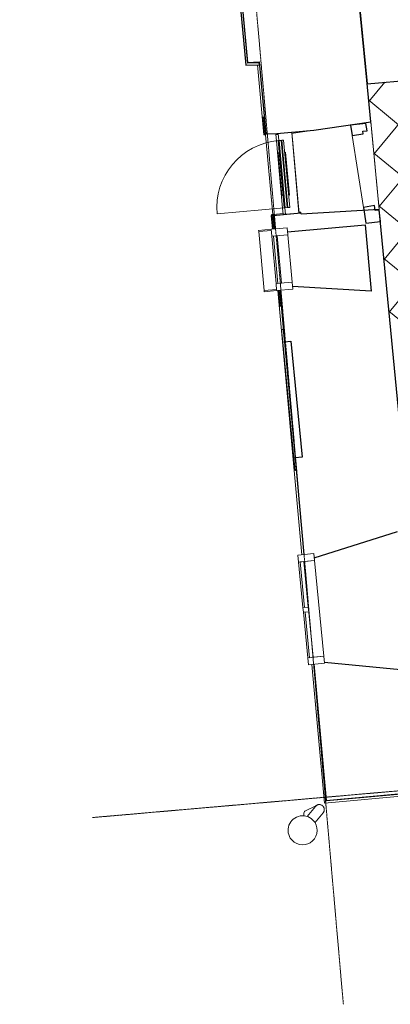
# Model space of a CAD drawing. Header units: millimetres. Extents: x 853417 to 929373, y -433185 to -369260.
# Tile 99 of 228: x 905465 to 909918, y -415639 to -403803. Entities that reach past the tile are written whole.
import ezdxf

# ---------------------------------------------------------------- set-up
doc = ezdxf.new("R2010")
doc.units = ezdxf.units.MM
doc.linetypes.add('Dash', pattern=[6.35, 3.175, -3.175])
doc.linetypes.add('Grid Line', pattern=[22.225, 12.7, -3.175, 3.175, -3.175])
for name, color, linetype, lineweight in [('KOKO-DOOR', 7, 'Continuous', 9), ('KOKO-FLOR', 7, 'Continuous', 9), ('KOKO-FLOR-HDLN', 7, 'Dash', 9), ('KOKO-FLOR-PATT', 7, 'Continuous', 9), ('KOKO-GENM', 7, 'Continuous', 9), ('KOKO-GLAZ', 7, 'Continuous', 9), ('KOKO-GRID', 7, 'Continuous', 9), ('KOKO-WALL', 7, 'Continuous', 9), ('KOKO_WALL', 7, 'Continuous', 9), ('KOKO_WINDOWS', 7, 'Continuous', 9), ('P-SANR-FIXT', 7, 'Continuous', 9)]:
    doc.layers.add(name, color=color, linetype=linetype, lineweight=lineweight)

# ---------------------------------------------------------------- blocks, each defined once
blk = doc.blocks.new('Ol_olev välissein 21 - fassaadi ehiselemendid-2096201-1 korrus_SA_kunstihanke plaan')
at = {"layer": 'KOKO-WALL', "lineweight": 25}
for p, q in [((434904, 895194), (434731, 895183)), ((434731, 895183), (434732, 895164)), ((434732, 895164), (434905, 895174)), ((435832, 895248), (435643, 895237)), ((435644, 895217), (435833, 895228)), ((435833, 895228), (435832, 895248)), ((432927, 895078), (432902, 895076)), ((432902, 895076), (432902, 894936)), ((432927, 894912), (432927, 895078)), ((433759, 895126), (433559, 895114)), ((433559, 895114), (433560, 895094)), ((433560, 895094), (433760, 895106)), ((433760, 895106), (433759, 895126)), ((432902, 894936), (432101, 894889)), ((432103, 894864), (432927, 894912))]:
    blk.add_line(p, q, dxfattribs=at)
at = {"layer": 'KOKO_WALL'}
for p, q in [((440922, 910563), (441795, 895600)), ((441821, 895577), (440946, 910589)), ((440151, 895478), (441821, 895577)), ((441795, 895600), (441790, 895600)), ((435644, 895213), (438828, 895400)), ((434746, 895185), (434741, 895185)), ((434742, 895160), (434906, 895169)), ((432897, 895075), (432897, 894936)), ((432927, 895053), (433769, 895102)), ((433769, 895127), (433759, 895127)), ((433769, 895102), (433769, 895127)), ((434742, 895164), (434742, 895160)), ((432897, 894936), (432892, 894936))]:
    blk.add_line(p, q, dxfattribs=at)
blk = doc.blocks.new('Ol_olev sisesein 14 - SS-01-2509151-1 korrus_SA_kunstihanke plaan')
at = {"layer": 'KOKO-WALL', "lineweight": 25}
for p, q in [((433196, 896363), (433081, 898271)), ((432213, 896300), (433196, 896363))]:
    blk.add_line(p, q, dxfattribs=at)
blk = doc.blocks.new('Doors 135 - Doors 135-2517736-1 korrus_SA_kunstihanke plaan')
at = {"layer": 'KOKO-DOOR'}
for p, q in [((434723, 895495), (433751, 895438)), ((433751, 895438), (433760, 895274)), ((434732, 895331), (434723, 895495)), ((434654, 895326), (434732, 895331)), ((433760, 895274), (433843, 895279))]:
    blk.add_line(p, q, dxfattribs=at)
blk = doc.blocks.new('Ol_olev välissein 5 - VS-02-2537239-1 korrus_SA_kunstihanke plaan')
at = {"layer": 'KOKO-WALL', "lineweight": 25}
for p, q in [((441790, 895599), (441650, 897992)), ((440461, 896829), (434709, 896460)), ((440265, 896666), (440131, 895629)), ((438869, 895548), (438584, 896558)), ((433153, 896360), (432215, 896300)), ((433655, 896393), (433153, 896360)), ((433734, 895706), (433655, 896393)), ((434709, 896460), (434735, 895520)), ((434890, 896287), (435688, 896334)), ((434945, 895350), (434890, 896287)), ((435688, 896334), (435604, 895389)), ((433760, 895260), (433734, 895706)), ((440149, 895503), (441790, 895599)), ((434735, 895520), (434726, 895519)), ((434726, 895519), (434746, 895184)), ((436259, 895350), (437656, 895440)), ((437656, 895440), (437662, 895356)), ((437662, 895356), (438827, 895425)), ((436264, 895274), (436259, 895350)), ((433759, 895126), (433760, 895260)), ((434746, 895184), (434904, 895194)), ((435643, 895237), (436264, 895274)), ((432892, 895075), (433759, 895126)), ((432892, 894935), (432892, 895075)), ((431229, 894837), (432892, 894935))]:
    blk.add_line(p, q, dxfattribs=at)
at = {"layer": 'KOKO_WALL'}
for p, q in [((434679, 896272), (433810, 896165)), ((433734, 895706), (433762, 895458)), ((433762, 895458), (433762, 895441)), ((434711, 895518), (434726, 895519)), ((434712, 895497), (434711, 895518)), ((434731, 895183), (434723, 895303)), ((437662, 895356), (436264, 895274)), ((433760, 895277), (433760, 895260))]:
    blk.add_line(p, q, dxfattribs=at)
blk = doc.blocks.new('Aknanišš 1 - Aknanišš-2501981-1 korrus_SA_kunstihanke plaan')
at = {"layer": 'KOKO-GLAZ'}
for p, q in [((-850, -643), (-700, -643)), ((-850, -663), (-850, -643)), ((-700, -663), (-850, -663)), ((-700, -643), (-700, -663)), ((700, -663), (700, -647)), ((850, -663), (700, -663)), ((850, -648), (850, -663))]:
    blk.add_line(p, q, dxfattribs=at)
at = {"layer": 'KOKO_WINDOWS'}
for p, q in [((700, -643), (-700, -643)), ((-700, -663), (700, -663))]:
    blk.add_line(p, q, dxfattribs=at)
blk = doc.blocks.new('Välisaken puit 5x4 - A-20a_olol-6591735-1 korrus_SA_kunstihanke plaan')
at = {"layer": 'KOKO_WINDOWS'}
for p, q in [((-663, -431), (-579, -431)), ((-663, -625), (-663, -431)), ((-579, -431), (578, -431)), ((-579, -560), (-579, -431)), ((-579, -431), (-579, -625)), ((578, -431), (578, -560)), ((578, -431), (662, -431)), ((578, -625), (578, -431)), ((662, -431), (662, -625)), ((-579, -560), (-28, -560)), ((-579, -604), (-579, -560)), ((578, -560), (-579, -560)), ((-28, -560), (28, -560)), ((-28, -625), (-28, -560)), ((-28, -560), (-28, -604)), ((28, -560), (28, -625)), ((28, -560), (578, -560)), ((28, -604), (28, -560)), ((578, -560), (578, -604)), ((-579, -625), (-663, -625)), ((-28, -604), (-579, -604)), ((-579, -625), (-28, -625)), ((-28, -625), (-579, -625)), ((-579, -625), (-28, -625)), ((28, -625), (-28, -625)), ((578, -604), (28, -604)), ((28, -625), (578, -625)), ((578, -625), (28, -625)), ((28, -625), (578, -625)), ((662, -625), (578, -625))]:
    blk.add_line(p, q, dxfattribs=at)
blk = doc.blocks.new('vihmaveetoru12 - vihmaveetoru-3726246-1 korrus_SA_kunstihanke plaan')
at = {"layer": 'P-SANR-FIXT'}
for p, q in [((442054, 895455), (441936, 895558)), ((441842, 895487), (441910, 895339)), ((441857, 895467), (441976, 895363))]:
    blk.add_line(p, q, dxfattribs=at)
for centre, radius, start, end in [((441897, 895512), 60, 155.8078, 163.3385), ((441897, 895512), 60, 143.7654, 148.3385), ((441897, 895512), 60, 125.8078, 133.3385), ((441897, 895512), 60, 110.8078, 118.3385), ((441897, 895512), 60, 95.8078, 103.3385), ((441897, 895512), 60, 80.8078, 88.3385), ((441897, 895512), 60, 65.8078, 73.3385), ((441897, 895512), 60, 53.7654, 58.3385), ((441897, 895512), 60, 170.8078, 178.3385), ((441897, 895512), 60, 185.8078, 193.3385), ((441897, 895512), 60, 200.8078, 208.3385), ((441897, 895512), 60, 215.8078, 223.3385), ((442140, 895304), 175, 142.8832, 322.8832), ((442140, 895304), 175, 322.8832, 142.8832)]:
    blk.add_arc(centre, radius, start, end, dxfattribs=at)
for start_param, end_param in [(3.124139, 3.647738), (3.647738, 4.508927)]:
    blk.add_ellipse((441965, 895364), major_axis=(54.5, 25.1), ratio=0.559193, start_param=start_param, end_param=end_param, dxfattribs=at)
for points, knots in [([(441909, 895571), (441904, 895572), (441893, 895573), (441878, 895570), (441864, 895563), (441852, 895553), (441843, 895540), (441837, 895525), (441836, 895512), (441837, 895502), (441839, 895494), (441842, 895487), (441846, 895480), (441851, 895473), (441854, 895470), (441856, 895468)], [-1, -1, -1, -1, -0.9166667, -0.8333333, -0.75, -0.6666667, -0.5833333, -0.5, -0.4166667, -0.375, -0.3333333, -0.2916667, -0.25, -0.2083333, -0.1666667, -0.1666667, -0.1666667, -0.1666667]), ([(441937, 895557), (441935, 895559), (441931, 895562), (441922, 895567), (441914, 895570), (441909, 895571)], [-0.1666667, -0.1666667, -0.1666667, -0.1666667, -0.125, -0.0833333, 0, 0, 0, 0])]:
    blk.add_open_spline(points, degree=3, knots=knots, dxfattribs=at)
for points in [[(441844, 895483), (441843, 895485), (441843, 895486), (441842, 895487)], [(441850, 895475), (441849, 895476), (441848, 895477), (441848, 895477)]]:
    blk.add_open_spline(points, degree=3, dxfattribs=at)
blk = doc.blocks.new('Ol_olev sisesein 38 - SS-01-3924238-1 korrus_SA_kunstihanke plaan')
at = {"layer": 'KOKO-WALL', "lineweight": 25}
for p, q in [((434722, 896412), (434662, 896405)), ((434662, 896405), (434679, 896271)), ((434856, 896469), (434719, 896461)), ((434719, 896461), (434722, 896412)), ((434868, 896294), (434856, 896469)), ((433761, 896344), (433672, 896333)), ((433672, 896333), (433684, 896149)), ((433764, 896295), (433761, 896344)), ((433794, 896298), (433764, 896295)), ((433811, 896164), (433794, 896298)), ((434679, 896271), (434868, 896294)), ((433684, 896149), (433811, 896164))]:
    blk.add_line(p, q, dxfattribs=at)
blk = doc.blocks.new('Välisaken puit 5x2 - A-25_olol-6278397-1 korrus_SA_kunstihanke plaan')
at = {"layer": 'KOKO-GLAZ'}
for p, q in [((-370, -734), (-370, -584)), ((-355, -584), (-355, -734)), ((355, -734), (355, -584)), ((370, -584), (370, -734)), ((-355, -734), (-370, -734)), ((370, -734), (355, -734))]:
    blk.add_line(p, q, dxfattribs=at)
at = {"layer": 'KOKO_WINDOWS'}
for p, q in [((-370, -390), (-286, -390)), ((-370, -584), (-370, -390)), ((-286, -390), (-286, -584)), ((286, -390), (-286, -390)), ((286, -390), (370, -390)), ((286, -584), (286, -390)), ((370, -390), (370, -584)), ((-286, -584), (-370, -584)), ((-286, -519), (286, -519)), ((-286, -563), (-286, -519)), ((286, -563), (-286, -563)), ((-286, -584), (286, -584)), ((286, -584), (-286, -584)), ((-286, -584), (286, -584)), ((286, -519), (286, -563)), ((370, -584), (286, -584)), ((-355, -734), (355, -734))]:
    blk.add_line(p, q, dxfattribs=at)
blk = doc.blocks.new('Välisuks_3x2_aknaga - VU-22-6406135-1 korrus_SA_kunstihanke plaan')
at = {"layer": 'KOKO-DOOR'}
for p, q in [((-480, -321), (-406, -321)), ((406, -321), (-406, -321)), ((406, -321), (480, -321)), ((-406, -429), (406, -429)), ((-406, -429), (-406, -450)), ((-406, -450), (406, -450)), ((-406, -450), (-406, -494)), ((-406, -460), (406, -460)), ((-406, -460), (-406, -484)), ((-258, -419), (258, -419)), ((-258, -429), (-258, -419)), ((258, -419), (258, -429)), ((406, -450), (406, -429)), ((406, -494), (406, -450)), ((406, -484), (406, -460)), ((-480, -515), (-480, -488)), ((-406, -515), (-480, -515)), ((406, -484), (-406, -484)), ((406, -494), (-406, -494)), ((-406, -494), (-406, -515)), ((-406, -515), (406, -515)), ((406, -515), (-406, -515)), ((-258, -509), (-258, -494)), ((258, -509), (-258, -509)), ((258, -494), (258, -509)), ((406, -515), (406, -494)), ((480, -515), (406, -515)), ((480, -488), (480, -515))]:
    blk.add_line(p, q, dxfattribs=at)
at = {"layer": 'KOKO-GENM'}
blk.add_line((406, -494), (406, -1306), dxfattribs=at)
blk.add_arc((406, -494), 812, 180, 270, dxfattribs=at)
blk = doc.blocks.new('eeldatavad põrandakanalid - eeldatavad põrandakanalid-5062723-1 korrus_SA_kunstihanke plaan')
at = {"layer": 'KOKO-FLOR-HDLN'}
blk.add_line((434709, 896460), (433655, 896393), dxfattribs=at)

msp = doc.modelspace()

# ---------------------------------------------------------------- hatches: boundary and pattern name
at = {"layer": 'KOKO-FLOR-PATT', "true_color": 0x800000}
h = msp.add_hatch(dxfattribs=at)
h.set_pattern_fill('FP_69', color=16, style=0, pattern_type=2)
h.set_pattern_definition([(320.481, (912668.74, -406088.6), (286.35, 347.136), []), (50.481, (912668.74, -406088.6), (-347.136, 286.35), [])])
h.paths.add_polyline_path([(912234, -408174), (912184, -408178), (912105, -407332), (912155, -407327), (912234, -408171)], flags=0)
h.paths.add_polyline_path([(911391, -408283), (912238, -408213), (912234, -408174), (912259, -408171), (912259, -408151), (912334, -408144), (912328, -408081), (912331, -408081), (912432, -407622), (915670, -407306), (915352, -404049), (912368, -404323), (912348, -404110), (912334, -404110), (912331, -404071), (911534, -404137), (911535, -404177), (911523, -404178), (911544, -404399), (909640, -404574), (909956, -407864), (910985, -407764), (911265, -408185), (911278, -408184), (911286, -408242), (911361, -408235), (911363, -408255), (911388, -408255)], flags=0)

# ---------------------------------------------------------------- linework, layer by layer
at = {"layer": 'KOKO-FLOR'}
for p, q in [((908252, -404319), (908251, -404314)), ((909684, -405032), (909785, -406084)), ((908508, -406146), (908420, -405186))]:
    msp.add_line(p, q, dxfattribs=at)
at = {"layer": 'KOKO-GRID', "linetype": 'Grid Line'}
for p, q in [((909354, -415639), (905465, -371107)), ((906341, -413394), (928000, -411503))]:
    msp.add_line(p, q, dxfattribs=at)

# ---------------------------------------------------------------- block references
at = {"layer": 'KOKO-DOOR'}
for name, p, rotation in [('Välisuks_3x2_aknaga - VU-22-6406135-1 korrus_SA_kunstihanke plaan', (909100, -405616), 275.1876715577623), ('Doors 135 - Doors 135-2517736-1 korrus_SA_kunstihanke plaan', (0, 0), 271.815909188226)]:
    msp.add_blockref(name, p, dxfattribs=dict(at, rotation=rotation))
at = {"layer": 'KOKO-FLOR', "rotation": 271.815909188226}
msp.add_blockref('eeldatavad põrandakanalid - eeldatavad põrandakanalid-5062723-1 korrus_SA_kunstihanke plaan', (0, 0), dxfattribs=at)
at = {"layer": 'KOKO_WALL', "rotation": 271.815909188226}
for name in ['Ol_olev välissein 5 - VS-02-2537239-1 korrus_SA_kunstihanke plaan', 'Ol_olev välissein 21 - fassaadi ehiselemendid-2096201-1 korrus_SA_kunstihanke plaan', 'Ol_olev sisesein 14 - SS-01-2509151-1 korrus_SA_kunstihanke plaan', 'Ol_olev sisesein 38 - SS-01-3924238-1 korrus_SA_kunstihanke plaan']:
    msp.add_blockref(name, (0, 0), dxfattribs=at)
at = {"layer": 'KOKO_WINDOWS'}
for name, p, rotation in [('Välisaken puit 5x2 - A-25_olol-6278397-1 korrus_SA_kunstihanke plaan', (909101, -406638), 275.1876715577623), ('Aknanišš 1 - Aknanišš-2501981-1 korrus_SA_kunstihanke plaan', (909352, -408311), 275.4807867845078), ('Välisaken puit 5x4 - A-20a_olol-6591735-1 korrus_SA_kunstihanke plaan', (909493, -410839), 275.4807867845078)]:
    msp.add_blockref(name, p, dxfattribs=dict(at, rotation=rotation))
at = {"layer": 'P-SANR-FIXT', "rotation": 271.815909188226}
msp.add_blockref('vihmaveetoru12 - vihmaveetoru-3726246-1 korrus_SA_kunstihanke plaan', (0, 0), dxfattribs=at)

doc.saveas('drawing.dxf')
